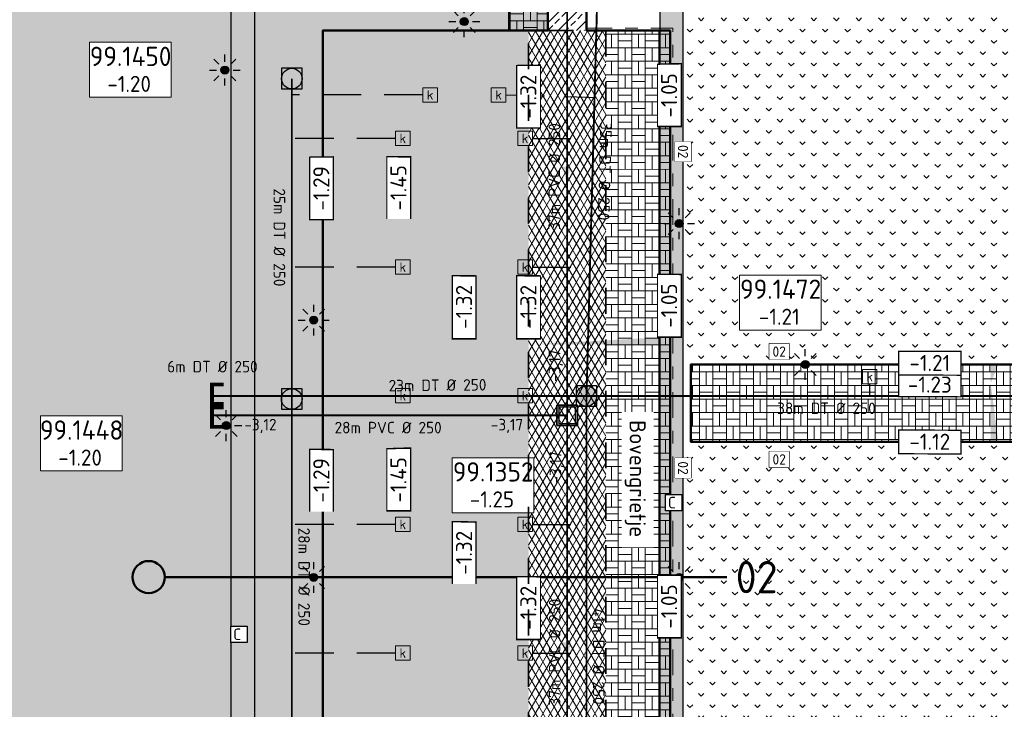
# Model space of a CAD drawing. Header units: metres. Extents: x 240159 to 241664, y 578380 to 583939.
# Tile 8 of 71: x 240204 to 240280, y 583807 to 583861. Entities that reach past the tile are written whole.
import ezdxf
from ezdxf.enums import TextEntityAlignment as Align

# ---------------------------------------------------------------- set-up
doc = ezdxf.new("R2010")
doc.units = ezdxf.units.M
doc.set_wipeout_variables(frame=1)
for name, pattern in [('RI-HWA_HUISAANSLUITING', [4.8, 3, -1.8]), ('VH-OPSLUITBAND_A', [5, 2, -1, 1, -1]), ('XX-HIDDEN', [4, 2, -2])]:
    doc.linetypes.add(name, pattern=pattern)
for name, color, linetype, lineweight in [('N-AL-HOOGTELABEL-S', 7, 'Continuous', 13), ('N-GV-GR-BOLLEN-A', 92, 'Continuous', 9), ('N-WE-IE-MEUBILAIR_WEGMEUBILAIR_LICHTMAST_MET_PASTEGEL-S', 7, 'Continuous', 25), ('N-WE-KL-TRACE_WENSTRACE-A', 7, 'Continuous', 25), ('N-WE-RI-BOB-T', 7, 'Continuous', 13), ('N-WE-RI-MATERIAAL_DIAMETER_LENGTE-T', 7, 'Continuous', 13), ('N-WE-RI-STROOMRICHTING-S', 7, 'Continuous', 13), ('N-WE-VH-KANTOPSLUITING_BANDNUMMER-S', 7, 'Continuous', 13), ('N-WE-VH-KANTOPSLUITING_OPSLUITBAND_100x200-G', 150, 'VH-OPSLUITBAND_A', 18), ('N-WE-VH-KANTVERHARDING-GD', 4, 'Continuous', 50), ('N-WE-VH-MATERIAALGRENS-G', 7, 'XX-HIDDEN', 35), ('N-WE-VH-VERHARDING_ASFALT_DEKLAAG-A', 252, 'Continuous', 18), ('N-WE-VH-VERHARDING_BETONSTRAATSTEEN_KEIFORMAAT_GRIJS-A', 251, 'Continuous', 9), ('N-WE-VH-VERHARDING_HALFVERHARDING-A', 234, 'Continuous', 9), ('N-WE-VH-VERKANTING-S', 7, 'Continuous', 25), ('X-XX-AL-VERWIJZING-T25', 7, 'Continuous', 25), ('X-XX-AL-VERWIJZING_PROFIEL-S', 160, 'Continuous', 13)]:
    doc.layers.add(name, color=color, linetype=linetype, lineweight=lineweight)
for name, color, linetype, lineweight, true_color in [('N-WE-RI-HWA_HUISAANSLUITING_PVC_125-G', 150, 'RI-HWA_HUISAANSLUITING', 25, 0x007fff), ('N-WE-RI-HWA_HULPSTUK_AFSLUITKAP-S', 150, 'Continuous', 13, 0x007fff), ('N-WE-RI-HWA_KOLK-S', 150, 'Continuous', 25, 0x007fff), ('N-WE-RI-HWA_LEIDINGINFO-S', 150, 'Continuous', 13, 0x007fff), ('N-WE-RI-HWA_PUTNUMMER-S', 150, 'Continuous', 13, 0x007fff), ('N-WE-RI-HWA_RIOOLPUT-S', 150, 'Continuous', 13, 0x007fff), ('N-WE-RI-HWA_TRANSPORTLEIDING_BETON_500-G', 150, 'Continuous', 20, 0x007fff), ('N-WE-RI-VWA_LEIDINGINFO-S', 20, 'Continuous', 13, 0xff3f00), ('N-WE-RI-VWA_PUTNUMMER-S', 20, 'Continuous', 13, 0xff3f00), ('N-WE-RI-VWA_RIOOLPUT-S', 20, 'Continuous', 13, 0xff3f00), ('N-WE-RI-VWA_TRANSPORTLEIDING_BETON_500-G', 20, 'Continuous', 20, 0xff3f00), ('N-WE-VH-VERHARDING_ASFALT_WEGCONSTRUCTIE_FIETSPAD-A', 1, 'Continuous', 18, 0xff0000), ('X-XX-AL-VERWIJZING-NUTS_C-T18', 7, 'Continuous', 25, 0x01fe01)]:
    doc.layers.add(name, color=color, linetype=linetype, lineweight=lineweight, true_color=true_color)
doc.styles.add('NLCS-ISO', font='NLCS-ISO.ttf')
doc.styles.add('NLCS-ISO-ANNOTATIEF-T25', font='NLCS-ISO.ttf', dxfattribs={"height": 2.5})
doc.styles.add('NLCS-ISO-M1000-T25', font='NLCS-ISO.ttf', dxfattribs={"height": 2.5})
pattern_1 = [(45, (0, 0), (-0.5303300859, 0.5303300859), [0.5]), (135, (0, 0), (-0.5303300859, -0.5303300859), [0.5])]
pattern_2 = [(0, (0, 0), (0, 1.05), []), (0, (0, 0.525), (1.05, 1.05), [1.05, -1.05]), (90, (0, 0), (-1.05, 6e-17), []), (90, (-0.525, 0), (-1.05, 1.05), [1.05, -1.05])]
pattern_3 = [(45, (0, 0), (-0.8749916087, 0.8749916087), [0.3, -0.937425]), (135, (0, 0), (-0.8749916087, -0.8749916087), [0.3, -0.937425])]

# ---------------------------------------------------------------- blocks, each defined once
blk = doc.blocks.new('*U50')
at = {"lineweight": -3}
h = blk.add_hatch(color=256, dxfattribs=at)
h.dxf.hatch_style = 1
h.paths.add_polyline_path([(-2, 2), (-2, -2), (2, -2), (2, 2)])
h.paths.add_polyline_path([(1.6, 1.6), (1.6, -1.6), (-1.6, -1.6), (-1.6, 1.6)], flags=16)
at = {"lineweight": -3, "flags": 128}
for points in [[(-2, 2), (2, 2), (2, -2), (-2, -2)], [(2, -2), (2, 2), (-2, 2), (-2, -2)], [(1.6, -1.6), (1.6, 1.6), (-1.6, 1.6), (-1.6, -1.6)]]:
    blk.add_lwpolyline(points, close=True, dxfattribs=at)
blk = doc.blocks.new('N-SRI-PUT_HWA-SO')
h = blk.add_hatch(color=256)
h.dxf.hatch_style = 1
h.paths.add_polyline_path([(-2, 0, 1), (2, 0, 1)])
at = {"lineweight": -3, "flags": 128}
blk.add_lwpolyline([(-2, -2), (2, -2), (2, 2), (-2, 2)], close=True, dxfattribs=at)
at = {"lineweight": -3}
blk.add_circle((0, 0), 2, dxfattribs=at)
blk = doc.blocks.new('SRI-PUTNUMMER-SO')
blk.add_wipeout([(-18.26, 4.25), (-5.56, 4.25), (-5.56, -4.29), (-18.26, -4.29)])
blk.add_lwpolyline([(-18.26, 4.25), (-5.56, 4.25), (-5.56, -4.29), (-18.26, -4.29)], close=True)
at = {"ltscale": 0.1, "style": 'NLCS-ISO'}
blk.add_attdef('PUTNR', text='', height=3.5, dxfattribs=at).set_placement((-11.88, 2.06), align=Align.MIDDLE_CENTER)
blk.add_attdef('PUTHGT_001', (-15.76, -3.47), '', height=2.5, dxfattribs=at)
blk = doc.blocks.new('*U69')
at = {"color": 0}
blk.add_line((0, -1.26), (0, 1.26), dxfattribs=at)
at = {"layer": 'N-WE-RI-STROOMRICHTING-S', "color": 0}
blk.add_solid([(0, -1.26), (0.63, 1.26), (-0.63, 1.26)], dxfattribs=at)
at = {"layer": 'N-WE-RI-BOB-T', "color": 0, "style": 'NLCS-ISO'}
for tag, p in [('BOB_RECHTS', (-1.56, 29.27)), ('BOB_LINKS', (-1.7, -29.52))]:
    blk.add_attdef(tag, text='', height=1.8, rotation=89.8664, dxfattribs=at).set_placement(p, align=Align.MIDDLE_CENTER)
at = {"layer": 'N-WE-RI-MATERIAAL_DIAMETER_LENGTE-T', "color": 0, "style": 'NLCS-ISO'}
blk.add_attdef('RIOOLINFO_001', (-1.04, -11.79), '', height=1.8, rotation=89.8664, dxfattribs=at)
blk = doc.blocks.new('*U68')
at = {"color": 0}
blk.add_line((0, -1.26), (0, 1.26), dxfattribs=at)
at = {"layer": 'N-WE-RI-STROOMRICHTING-S', "color": 0}
blk.add_solid([(0, -1.26), (0.63, 1.26), (-0.63, 1.26)], dxfattribs=at)
at = {"layer": 'N-WE-RI-BOB-T', "color": 0, "style": 'NLCS-ISO'}
for tag, p in [('BOB_RECHTS', (-1.6, 28.61)), ('BOB_LINKS', (-1.66, -28.87))]:
    blk.add_attdef(tag, text='', height=1.8, rotation=89.9426, dxfattribs=at).set_placement(p, align=Align.MIDDLE_CENTER)
at = {"layer": 'N-WE-RI-MATERIAAL_DIAMETER_LENGTE-T', "color": 0, "style": 'NLCS-ISO'}
blk.add_attdef('RIOOLINFO_001', (-1.02, -11.79), '', height=1.8, rotation=89.9426, dxfattribs=at)
blk = doc.blocks.new('N-SIE-WEG_LICHTMAST_SPOT-SO')
h = blk.add_hatch(color=256)
edge = h.paths.add_edge_path()
edge.add_arc((0, 0), 0.77, 0, 360)
for p, q in [((-2.12, 2.12), (-1.15, 1.15)), ((0, 1.62), (0, 3)), ((1.15, 1.15), (2.12, 2.12)), ((-3, 0), (-1.62, 0)), ((-2.12, -2.12), (-1.15, -1.15)), ((0, -3), (0, -1.62)), ((1.15, -1.15), (2.12, -2.12)), ((1.62, 0), (3, 0))]:
    blk.add_line(p, q)
blk.add_circle((0, 0), 0.77)
at = {"style": 'NLCS-ISO'}
blk.add_attdef('TYPE', text='', height=1.8, dxfattribs=at).set_placement((0, 3), align=Align.BOTTOM_CENTER)
blk = doc.blocks.new('N_lichtmast')
blk.add_blockref('N-SIE-WEG_LICHTMAST_SPOT-SO', (0, 0))
blk = doc.blocks.new('SRI-KOLK-SO')
at = {"color": 0, "linetype": 'ByBlock', "lineweight": 18}
blk.add_lwpolyline([(-1.125, -1.125), (1.125, -1.125), (1.125, 1.125), (-1.125, 1.125)], close=True, dxfattribs=at)
at = {"color": 0, "linetype": 'ByBlock', "lineweight": 18, "style": 'NLCS-ISO'}
blk.add_text('k', height=1.5, dxfattribs=at).set_placement((0, 0), align=Align.MIDDLE_CENTER)
blk = doc.blocks.new('*U154')
at = {"layer": 'N-WE-RI-BOB-T', "color": 0, "style": 'NLCS-ISO'}
for tag, p in [('BOB_LINKS', (-35.01, -1.63)), ('BOB_RECHTS', (74.19, -1.63))]:
    blk.add_attdef(tag, text='', height=1.8, dxfattribs=at).set_placement(p, align=Align.MIDDLE_CENTER)
at = {"layer": 'N-WE-RI-MATERIAAL_DIAMETER_LENGTE-T', "color": 0, "style": 'NLCS-ISO'}
blk.add_attdef('RIOOLINFO_001', (-11.79, -2.81), '', height=1.8, dxfattribs=at)
blk = doc.blocks.new('*U158')
at = {"layer": 'N-WE-RI-BOB-T', "color": 0, "style": 'NLCS-ISO'}
for tag, p in [('BOB_LINKS', (-20.27, -1.83)), ('BOB_RECHTS', (59.49, -1.03))]:
    blk.add_attdef(tag, text='', height=1.8, rotation=0.5739, dxfattribs=at).set_placement(p, align=Align.MIDDLE_CENTER)
at = {"layer": 'N-WE-RI-MATERIAAL_DIAMETER_LENGTE-T', "color": 0, "style": 'NLCS-ISO'}
blk.add_attdef('RIOOLINFO_001', (-11.8, 0.89), '', height=1.8, rotation=0.5739, dxfattribs=at)
blk = doc.blocks.new('*U181')
at = {"layer": 'N-WE-RI-BOB-T', "color": 0, "style": 'NLCS-ISO'}
for tag, p in [('BOB_LINKS', (-1.63, 22.28)), ('BOB_RECHTS', (-1.63, -61.47))]:
    blk.add_attdef(tag, text='', height=1.8, rotation=270, dxfattribs=at).set_placement(p, align=Align.MIDDLE_CENTER)
at = {"layer": 'N-WE-RI-MATERIAAL_DIAMETER_LENGTE-T', "color": 0, "style": 'NLCS-ISO'}
blk.add_attdef('RIOOLINFO_001', (-2.81, 11.79), '', height=1.8, rotation=270, dxfattribs=at)
blk = doc.blocks.new('*U180')
at = {"layer": 'N-WE-RI-BOB-T', "color": 0, "style": 'NLCS-ISO'}
for tag, p in [('BOB_LINKS', (-1.63, 25.21)), ('BOB_RECHTS', (-1.61, -64.4))]:
    blk.add_attdef(tag, text='', height=1.8, rotation=270.0131, dxfattribs=at).set_placement(p, align=Align.MIDDLE_CENTER)
at = {"layer": 'N-WE-RI-MATERIAAL_DIAMETER_LENGTE-T', "color": 0, "style": 'NLCS-ISO'}
blk.add_attdef('RIOOLINFO_001', (1.01, 11.79), '', height=1.8, rotation=270.0131, dxfattribs=at)
blk = doc.blocks.new('*U183')
at = {"layer": 'N-WE-RI-BOB-T', "color": 0, "style": 'NLCS-ISO'}
for tag, p in [('BOB_LINKS', (-0.77, 32.22)), ('BOB_RECHTS', (-3.54, -71.31))]:
    blk.add_attdef(tag, text='', height=1.8, rotation=268.4661, dxfattribs=at).set_placement(p, align=Align.MIDDLE_CENTER)
at = {"layer": 'N-WE-RI-MATERIAAL_DIAMETER_LENGTE-T', "color": 0, "style": 'NLCS-ISO'}
blk.add_attdef('RIOOLINFO_001', (1.33, 11.76), '', height=1.8, rotation=268.4661, dxfattribs=at)
blk = doc.blocks.new('*U182')
at = {"layer": 'N-WE-RI-BOB-T', "color": 0, "style": 'NLCS-ISO'}
for tag, p in [('BOB_LINKS', (-1.63, 38.13)), ('BOB_RECHTS', (-1.63, -77.31))]:
    blk.add_attdef(tag, text='', height=1.8, rotation=270, dxfattribs=at).set_placement(p, align=Align.MIDDLE_CENTER)
at = {"layer": 'N-WE-RI-MATERIAAL_DIAMETER_LENGTE-T', "color": 0, "style": 'NLCS-ISO'}
blk.add_attdef('RIOOLINFO_001', (1.01, 11.79), '', height=1.8, rotation=270, dxfattribs=at)
blk = doc.blocks.new('*U191')
for points in [[(0, 0.6), (0, 0), (-5, 0)], [(0, 0.6), (0, 0), (5, 0)]]:
    blk.add_solid(points)
blk = doc.blocks.new('*U192')
blk.add_solid([(-2.73, 0.6), (-2.73, 0), (3.27, 0)])
blk = doc.blocks.new('*U193')
blk.add_solid([(-7.73, 0.6), (-7.73, 0), (3.27, 0)])
blk = doc.blocks.new('*U194')
for points in [[(-1.444, 0.6), (-1.444, 0), (0, 0)], [(4.556, 0.6), (4.556, 0), (0, 0)]]:
    blk.add_solid(points)
blk = doc.blocks.new('SAL-HOOGTELABEL_AANLEG-SO')
blk.add_wipeout([(-4.84, 1.8), (4.85, 1.8), (4.85, -1.89), (-4.84, -1.89)])
at = {"const_width": 0.2}
blk.add_lwpolyline([(-4.84, 1.8), (4.85, 1.8), (4.85, -1.89), (-4.84, -1.89)], close=True, dxfattribs=at)
at = {"style": 'NLCS-ISO'}
blk.add_attdef('HOOGTE', text='', height=2, dxfattribs=at).set_placement((0, 0), align=Align.MIDDLE_CENTER)
blk = doc.blocks.new('*U254')
at = {"color": 0, "linetype": 'ByBlock', "lineweight": 50}
blk.add_lwpolyline([(87.35, 0), (0, 0)], dxfattribs=at)
blk.add_circle((-2.5, 0), 2.5, dxfattribs=at)
at = {"color": 0, "linetype": 'ByBlock', "style": 'NLCS-ISO'}
blk.add_attdef('NPROFNR_001', (88.72, -2.5), '', height=5, rotation=360, dxfattribs=at)
blk = doc.blocks.new('*U246')
blk.add_lwpolyline([(-1.54, 0.76), (-1.54, 3.24), (1.54, 3.24), (1.54, 0.76)], close=True)
blk.add_wipeout([(-1.54, 0.76), (-1.54, 3.24), (1.54, 3.24), (1.54, 0.76)])
at = {"ltscale": 0.1, "style": 'NLCS-ISO'}
blk.add_attdef('NR', text='', height=1.6, dxfattribs=at).set_placement((0, 2), align=Align.MIDDLE_CENTER)
blk = doc.blocks.new('*U267')
at = {"layer": 'N-WE-RI-BOB-T', "color": 0, "style": 'NLCS-ISO'}
for tag, p in [('BOB_LINKS', (-3.59, -1.63)), ('BOB_RECHTS', (42.77, -1.63))]:
    blk.add_attdef(tag, text='', height=1.8, rotation=0, dxfattribs=at).set_placement(p, align=Align.MIDDLE_CENTER)
at = {"layer": 'N-WE-RI-MATERIAAL_DIAMETER_LENGTE-T', "color": 0, "style": 'NLCS-ISO'}
blk.add_attdef('RIOOLINFO_001', (-17.76, 3.67), '', height=1.8, rotation=0, dxfattribs=at)
blk = doc.blocks.new('*U266')
at = {"ltscale": 0.25, "const_width": 0.576, "flags": 128}
blk.add_lwpolyline([(1.8, 1.8), (0, 1.8), (0, -1.8), (1.8, -1.8)], dxfattribs=at)
blk = doc.blocks.new('*U268')
at = {"color": 0}
blk.add_line((-1.26, 0), (1.26, 0), dxfattribs=at)
at = {"layer": 'N-WE-RI-STROOMRICHTING-S', "color": 0}
blk.add_solid([(1.26, 0), (-1.26, -0.63), (-1.26, 0.63)], dxfattribs=at)
at = {"layer": 'N-WE-RI-BOB-T', "color": 0, "style": 'NLCS-ISO'}
for tag, p in [('BOB_LINKS', (-19.91, -1.63)), ('BOB_RECHTS', (18.39, -1.63))]:
    blk.add_attdef(tag, text='', height=1.8, rotation=360, dxfattribs=at).set_placement(p, align=Align.MIDDLE_CENTER)
at = {"layer": 'N-WE-RI-MATERIAAL_DIAMETER_LENGTE-T', "color": 0, "style": 'NLCS-ISO'}
blk.add_attdef('RIOOLINFO_001', (-11.79, -2.81), '', height=1.8, rotation=360, dxfattribs=at)

msp = doc.modelspace()

# ---------------------------------------------------------------- hatches: boundary and pattern name
at = {"layer": 'N-GV-GR-BOLLEN-A'}
h = msp.add_hatch(dxfattribs=at)
h.set_pattern_fill('AGR-BOLLEN', color=256, scale=0.5, pattern_type=2)
h.set_pattern_definition(pattern_3)
h.paths.add_polyline_path([(240227.534, 583860.132), (240245.034, 583860.132), (240245.034, 583861.332), (240245.034, 583869.229), (240189.643, 583869.229), (240189.643, 583772.969), (240163.425, 583757.511), (240165.965, 583753.204), (240216.213, 583782.83, -0.066869), (240241.376, 583793.445, 0.335925), (240243.534, 583796.294), (240243.534, 583797.132, 0.414214), (240240.534, 583800.132), (240227.534, 583800.132)])
h = msp.add_hatch(dxfattribs=at)
h.set_pattern_fill('AGR-BOLLEN', color=256, scale=0.5, pattern_type=2)
h.set_pattern_definition(pattern_3)
h.paths.add_polyline_path([(240255.534, 583863.731), (240324.134, 583863.731), (240324.134, 583834.182), (240255.534, 583834.182)])
h = msp.add_hatch(dxfattribs=at)
h.set_pattern_fill('AGR-BOLLEN', color=256, scale=0.5, pattern_type=2)
h.set_pattern_definition(pattern_3)
edge = h.paths.add_edge_path()
edge.add_line((240324.134, 583828.182), (240256.134, 583828.182))
edge.add_line((240256.134, 583828.182), (240255.534, 583828.182))
edge.add_line((240255.534, 583828.182), (240255.534, 583802.632))
edge.add_line((240255.534, 583802.632), (240255.534, 583797.796))
edge.add_arc((240268.302, 583694.482), 104.1, 90, 97.04506, ccw=False)
edge.add_line((240268.302, 583798.582), (240329.242, 583798.582))
edge.add_arc((240326.634, 583799.982), 2.96, 331.77255, 360)
edge.add_line((240329.594, 583799.982), (240329.594, 583805.016))
edge.add_line((240329.594, 583805.016), (240324.134, 583805.016))
edge.add_line((240324.134, 583805.016), (240324.134, 583828.182))
at = {"layer": 'N-WE-KL-TRACE_WENSTRACE-A', "transparency": 33554559}
h = msp.add_hatch(dxfattribs=at)
h.set_pattern_fill('AKL-TRACE', color=256, scale=0.5, pattern_type=2)
h.set_pattern_definition(pattern_1)
h.paths.add_polyline_path([(240220.434, 583787.374), (240220.434, 583863.731), (240222.234, 583863.731), (240222.234, 583788.28)])
h = msp.add_hatch(dxfattribs=at)
h.set_pattern_fill('AKL-TRACE', color=256, scale=0.5, pattern_type=2)
h.set_pattern_definition(pattern_1)
edge = h.paths.add_edge_path()
edge.add_line((240255.534, 583863.731), (240253.734, 583863.731))
edge.add_line((240253.734, 583863.731), (240253.734, 583797.558))
edge.add_arc((240268.302, 583694.482), 104.1, 97.04506, 98.04443, ccw=False)
edge.add_line((240255.534, 583797.796), (240255.534, 583863.731))
at = {"layer": 'N-WE-VH-VERHARDING_ASFALT_DEKLAAG-A'}
h = msp.add_hatch(dxfattribs=at)
h.set_pattern_fill('AVH-ASFALT', color=256, scale=0.5, pattern_type=2)
h.set_pattern_definition([(60, (0, 0), (-0.4330127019, 0.25), []), (120, (0, 0), (-0.4330127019, -0.25), [])])
edge = h.paths.add_edge_path()
edge.add_line((240486.352, 583892.772), (240405.709, 583892.772))
edge.add_arc((240405.709, 583895.812), 3.04, 190.75921, 270, ccw=False)
edge.add_line((240402.722, 583895.245), (240402.117, 583898.427))
edge.add_line((240402.117, 583898.427), (240398.561, 583897.751))
edge.add_line((240398.561, 583897.751), (240398.835, 583896.307))
edge.add_arc((240395.922, 583895.74), 2.968, -89.42628, 11.01135, ccw=False)
edge.add_line((240395.952, 583892.772), (240244.994, 583892.772))
edge.add_line((240244.994, 583892.772), (240244.994, 583887.692))
edge.add_line((240244.994, 583887.692), (240317.554, 583887.692))
edge.add_arc((240317.554, 583875.652), 12.04, 0, 90, ccw=False)
edge.add_line((240329.594, 583875.652), (240329.594, 583865.482))
edge.add_line((240329.594, 583865.482), (240329.594, 583799.982))
edge.add_arc((240326.634, 583799.982), 2.96, -83.33574, 0, ccw=False)
edge.add_line((240326.977, 583797.042), (240325.975, 583797.042))
edge.add_line((240325.975, 583797.042), (240325.975, 583794.422))
edge.add_arc((240325.977, 583791.435), 2.987, -13.42161, 90.04124, ccw=False)
edge.add_line((240328.882, 583790.742), (240329.134, 583792.732))
edge.add_line((240329.134, 583792.732), (240335.134, 583792.732))
edge.add_arc((240343.134, 583792.732), 8, 180, 201.17207)
edge.add_line((240335.674, 583789.843), (240335.674, 583792.862))
edge.add_arc((240338.245, 583791.525), 2.898, 89.05152, 152.52183, ccw=False)
edge.add_line((240338.293, 583794.422), (240338.293, 583797.042))
edge.add_line((240338.293, 583797.042), (240337.29, 583797.042))
edge.add_arc((240337.634, 583799.982), 2.96, 228.53502, 263.33574, ccw=False)
edge.add_line((240335.674, 583797.764), (240335.674, 583878.652))
edge.add_arc((240343.714, 583878.652), 8.04, 90, 180, ccw=False)
edge.add_line((240343.714, 583886.692), (240400.234, 583886.692))
edge.add_arc((240398.042, 583884.732), 2.94, 10.75921, 41.81031, ccw=False)
edge.add_line((240400.931, 583885.281), (240401.157, 583884.089))
edge.add_line((240401.157, 583884.089), (240404.712, 583884.765))
edge.add_arc((240407.712, 583884.732), 3, 139.20661, 179.37056, ccw=False)
edge.add_line((240405.441, 583886.692), (240455.935, 583886.692))
edge.add_arc((240455.935, 583874.652), 12.04, 14.71687, 90, ccw=False)
edge.add_line((240467.58, 583877.711), (240471.853, 583861.44))
edge.add_line((240471.853, 583861.44), (240477.734, 583862.984))
edge.add_line((240477.734, 583862.984), (240472.904, 583881.372))
edge.add_arc((240477.779, 583882.652), 5.04, 90, 194.71687, ccw=False)
edge.add_line((240477.779, 583887.692), (240486.352, 583887.692))
edge.add_line((240486.352, 583887.692), (240486.352, 583892.772))
h = msp.add_hatch(dxfattribs=at)
h.set_pattern_fill('AVH-ASFALT', color=256, scale=0.5, pattern_type=2)
h.set_pattern_definition([(60, (240823.1565, 583546.07824), (-0.4330127, 0.25), []), (120, (240823.1565, 583546.07824), (-0.4330127, -0.25), [])])
h.paths.add_polyline_path([(240249.534, 583860.132), (240248.034, 583860.132), (240245.034, 583860.132), (240243.534, 583860.132), (240243.534, 583797.132), (240243.534, 583796.294, -0.340703), (240241.327, 583793.431, 0.001738), (240240.64, 583793.241), (240241.347, 583790.718, -0.000706), (240241.618, 583790.794, -0.465454), (240243.828, 583788.766, -0.320512), (240238.168, 583781.444, -0.063932), (240257.865, 583784.683), (240257.865, 583784.723, -0.34726), (240249.911, 583790.562, -0.40126), (240251.195, 583792.947, -0.000706), (240251.473, 583792.995, -0.004793), (240253.365, 583793.3), (240252.973, 583795.89, 0.000166), (240252.906, 583795.88, -0.455743), (240249.534, 583798.811), (240249.534, 583802.132)])
at = {"layer": 'N-WE-VH-VERHARDING_ASFALT_WEGCONSTRUCTIE_FIETSPAD-A'}
h = msp.add_hatch(dxfattribs=at)
h.set_pattern_fill('AVH-ASFALT_LAAG2-D', color=256, scale=10, pattern_type=2)
h.set_pattern_definition([(45, (239382.4913, 582842.6403), (-0.7071068, 0.7071068), []), (45, (239383.0913, 582842.6403), (-0.7071068, 0.7071068), [0.5, -0.25])])
h.paths.add_polyline_path([(240245.034, 583861.332), (240245.034, 583860.132), (240248.034, 583860.132), (240248.034, 583861.332), (240248.034, 583884.732, -0.367102), (240250.546, 583887.692), (240245.034, 583887.692)])
at = {"layer": 'N-WE-VH-VERHARDING_BETONSTRAATSTEEN_KEIFORMAAT_GRIJS-A'}
h = msp.add_hatch(dxfattribs=at)
h.set_pattern_fill('AVH-BSS_KEIFORMAAT_BLOK', color=256, scale=5, pattern_type=2)
h.set_pattern_definition(pattern_2)
h.paths.add_polyline_path([(240245.034, 583887.692), (240244.994, 583887.692), (240244.994, 583892.772), (240242.034, 583892.752), (240242.034, 583860.132), (240245.034, 583860.132), (240245.034, 583861.332)])
h = msp.add_hatch(dxfattribs=at)
h.set_pattern_fill('AVH-BSS_KEIFORMAAT_BLOK', color=256, scale=5, pattern_type=2)
h.set_pattern_definition(pattern_2)
h.paths.add_polyline_path([(240254.534, 583860.132), (240249.534, 583860.132), (240249.534, 583802.132, -0.414214), (240250.034, 583802.632), (240254.534, 583802.632)])
h = msp.add_hatch(dxfattribs=at)
h.set_pattern_fill('AVH-BSS_KEIFORMAAT_BLOK', color=256, scale=5, pattern_type=2)
h.set_pattern_definition(pattern_2)
h.paths.add_polyline_path([(240329.594, 583825.897), (240324.634, 583828.182), (240256.134, 583828.182), (240256.134, 583834.182), (240324.634, 583834.182), (240329.594, 583836.467)])
at = {"layer": 'N-WE-VH-VERHARDING_HALFVERHARDING-A'}
h = msp.add_hatch(dxfattribs=at)
h.set_pattern_fill('AVH-HALFVERHARDING', color=256, scale=0.25, pattern_type=2)
h.set_pattern_definition([(50, (0, 0), (1.7931504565, -0.1568803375), [0.1875, -2.0625]), (355, (0, 0), (-0.346878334, 1.880480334), [0.15, -1.65]), (100.4514, (0.1494, -0.013), (1.4462734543, 1.723598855), [0.159350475, -1.75285528]), (46.1842, (0, 0.5), (2.6681026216, -0.413797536), [0.28125, -3.09375]), (96.6356, (0.2223, 0.4655), (2.336656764, 2.435294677), [0.23902572, -2.6292825]), (351.1842, (0, 0.5), (2.336654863, 2.435296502), [0.225, -2.475]), (21, (0.25, 0.375), (1.4922676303, -1.0065472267), [0.1875, -2.0625]), (326, (0.25, 0.375), (0.60828833, 1.8128751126), [0.15, -1.65]), (71.4514, (0.3744, 0.2911), (2.1005565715, 0.806326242), [0.159350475, -1.75285528]), (37.5, (0, 0), (0.0303996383, 0.8322346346), [0, -1.63, 0, -1.675, 0, -1.65625]), (7.5, (0, 0), (0.6576738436, 0.9860292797), [0, -0.955, 0, -1.5925, 0, -0.63125]), (327.5, (-0.5575, 0), (1.3345560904, -0.05638717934), [0, -0.625, 0, -1.95, 0, -2.5875]), (317.5, (-0.8075, 0), (1.4579654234, 0.2502624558), [0, -0.8125, 0, -1.295, 0, -1.8375])])
h.paths.add_polyline_path([(240243.534, 583860.132), (240227.534, 583860.132), (240227.534, 583800.132), (240240.534, 583800.132, -0.414214), (240243.534, 583797.132)])

# ---------------------------------------------------------------- linework, layer by layer
at = {"layer": 'N-WE-KL-TRACE_WENSTRACE-A', "transparency": 33554559}
msp.add_lwpolyline([(240220.434, 583787.374), (240220.434, 583863.731), (240222.234, 583863.731), (240222.234, 583788.28)], close=True, dxfattribs=at)
at = {"layer": 'N-WE-KL-TRACE_WENSTRACE-A', "transparency": 33554559, "flags": 128}
msp.add_lwpolyline([(240255.534, 583863.731), (240253.734, 583863.731), (240253.734, 583797.558, -0.004361), (240255.534, 583797.796)], format="xyb", close=True, dxfattribs=at)
at = {"layer": 'N-WE-RI-HWA_HUISAANSLUITING_PVC_125-G', "flags": 128}
for points in [[(240235.321, 583855.132), (240225.137, 583855.132)], [(240241.762, 583855.132), (240248.66, 583854.946)], [(240233.199, 583851.754), (240225.137, 583851.754)], [(240243.824, 583851.754), (240248.574, 583851.754)], [(240233.199, 583841.754), (240225.137, 583841.754)], [(240243.824, 583841.754), (240248.304, 583841.754)], [(240233.199, 583821.754), (240225.137, 583821.754)], [(240243.824, 583821.754), (240248.034, 583821.754)], [(240233.199, 583811.754), (240225.137, 583811.754)], [(240243.824, 583811.754), (240248.034, 583811.754)]]:
    msp.add_lwpolyline(points, dxfattribs=at)
at = {"layer": 'N-WE-RI-HWA_KOLK-S'}
msp.add_line((240270.038, 583831.732), (240270.038, 583832.676), dxfattribs=at)
at = {"layer": 'N-WE-RI-HWA_TRANSPORTLEIDING_BETON_500-G', "const_width": 0.15, "flags": 128}
for points in [[(240248.972, 583866.528), (240248.034, 583831.732), (240248.034, 583790.989)], [(240225.137, 583803.672), (240225.137, 583856.401)], [(240248.034, 583831.732), (240218.934, 583831.732)], [(240248.034, 583831.732), (240409.788, 583831.732)]]:
    msp.add_lwpolyline(points, dxfattribs=at)
at = {"layer": 'N-WE-RI-VWA_TRANSPORTLEIDING_BETON_500-G', "const_width": 0.15, "flags": 128}
for points in [[(240246.53, 583867.528), (240246.534, 583793.582)], [(240246.534, 583830.232), (240218.934, 583830.232)]]:
    msp.add_lwpolyline(points, dxfattribs=at)
at = {"layer": 'N-WE-VH-KANTOPSLUITING_OPSLUITBAND_100x200-G', "flags": 128}
msp.add_lwpolyline([(240248.034, 583860.332), (240254.734, 583860.332), (240254.734, 583802.432), (240250.034, 583802.432, 0.414214), (240249.734, 583802.132), (240249.734, 583800.472)], format="xyb", dxfattribs=at)
at = {"layer": 'N-WE-VH-KANTVERHARDING-GD', "flags": 128}
msp.add_lwpolyline([(240242.034, 583860.132), (240242.034, 583892.752), (240244.994, 583892.772)], dxfattribs=at)
for points in [[(240245.034, 583887.732), (240245.034, 583861.332), (240245.034, 583860.132), (240227.534, 583860.132), (240227.534, 583800.132), (240240.534, 583800.132, -0.414214), (240243.534, 583797.132), (240243.534, 583796.294, -0.338988), (240241.345, 583793.436)], [(240250.546, 583887.692, 0.367102), (240248.034, 583884.732), (240248.034, 583861.332), (240248.034, 583860.132), (240254.534, 583860.132), (240254.534, 583802.632), (240250.034, 583802.632, 0.414214), (240249.534, 583802.132), (240249.534, 583798.811, 0.459691), (240252.944, 583795.886)]]:
    msp.add_lwpolyline(points, format="xyb", dxfattribs=at)
msp.add_lwpolyline([(240329.594, 583825.897), (240324.634, 583828.182), (240256.134, 583828.182), (240256.134, 583834.182), (240324.634, 583834.182), (240329.594, 583836.467)], close=True, dxfattribs=at)
at = {"layer": 'N-WE-VH-MATERIAALGRENS-G'}
for p, q in [((240245.034, 583860.132), (240248.034, 583860.132)), ((240249.534, 583802.132), (240249.534, 583860.132))]:
    msp.add_line(p, q, dxfattribs=at)

# ---------------------------------------------------------------- block references
at = {"layer": 'N-WE-IE-MEUBILAIR_WEGMEUBILAIR_LICHTMAST_MET_PASTEGEL-S', "xscale": 0.4, "yscale": 0.4, "zscale": 0.4}
for p in [(240238.534, 583860.832), (240219.934, 583857.066), (240255.234, 583845.132), (240226.834, 583837.632), (240265.034, 583834.183), (240220.043, 583829.434), (240226.834, 583817.632), (240255.234, 583817.632)]:
    msp.add_blockref('N_lichtmast', p, dxfattribs=at)
at = {"layer": 'N-WE-RI-HWA_HULPSTUK_AFSLUITKAP-S', "xscale": 0.5, "yscale": 0.5, "zscale": 0.5}
msp.add_blockref('*U266', (240218.934, 583831.732), dxfattribs=at)
at = {"layer": 'N-WE-RI-HWA_KOLK-S', "xscale": 0.5, "yscale": 0.5, "zscale": 0.5}
for p in [(240235.884, 583855.132), (240241.2, 583855.132), (240233.762, 583851.754), (240243.262, 583851.754), (240233.762, 583841.754), (240243.262, 583841.754), (240270.038, 583833.239), (240233.762, 583831.754), (240243.262, 583831.754), (240233.762, 583821.754), (240243.262, 583821.754), (240233.762, 583811.754), (240243.262, 583811.754)]:
    msp.add_blockref('SRI-KOLK-SO', p, dxfattribs=at)
at = {"layer": 'N-WE-RI-HWA_LEIDINGINFO-S'}
ref = msp.add_blockref('*U183', (240248.5, 583849.13), dxfattribs=dict(at, xscale=0.5, yscale=0.5, zscale=0.5))
ref.add_attrib('RIOOLINFO_001', '35m DT %%C 250', (240249.111, 583853.03), dxfattribs={"layer": 'N-WE-RI-MATERIAAL_DIAMETER_LENGTE-T', "color": 0, "height": 0.9, "rotation": 268.46606, "style": 'NLCS-ISO'})
ref = msp.add_blockref('*U181', (240225.13, 583843.952), dxfattribs=dict(at, xscale=0.5, yscale=0.5, zscale=0.5))
ref.add_attrib('RIOOLINFO_001', '25m DT %%C 250', (240223.725, 583847.867), dxfattribs={"layer": 'N-WE-RI-MATERIAAL_DIAMETER_LENGTE-T', "color": 0, "height": 0.9, "rotation": 270, "style": 'NLCS-ISO'})
ref = msp.add_blockref('*U267', (240222.035, 583831.732), dxfattribs=dict(at, xscale=0.5, yscale=0.5, zscale=0.5))
ref.add_attrib('RIOOLINFO_001', '6m DT %%C 250', (240215.452, 583833.565), dxfattribs={"layer": 'N-WE-RI-MATERIAAL_DIAMETER_LENGTE-T', "color": 0, "height": 0.9, "rotation": 0, "style": 'NLCS-ISO'})
ref = msp.add_blockref('*U158', (240236.582, 583831.617), dxfattribs=dict(at, xscale=0.5, yscale=0.5, zscale=0.5))
ref.add_attrib('RIOOLINFO_001', '23m DT %%C 250', (240232.662, 583832.084), dxfattribs={"layer": 'N-WE-RI-MATERIAAL_DIAMETER_LENGTE-T', "color": 0, "height": 0.9, "rotation": 0.57392, "style": 'NLCS-ISO'})
ref = msp.add_blockref('*U154', (240266.765, 583831.732), dxfattribs=dict(at, xscale=0.5, yscale=0.5, zscale=0.5))
ref.add_attrib('RIOOLINFO_001', '38m DT %%C 250', (240262.85, 583830.327), dxfattribs={"layer": 'N-WE-RI-MATERIAAL_DIAMETER_LENGTE-T', "color": 0, "height": 0.9, "style": 'NLCS-ISO'})
ref = msp.add_blockref('*U180', (240225.134, 583817.587), dxfattribs=dict(at, xscale=0.5, yscale=0.5, zscale=0.5))
ref.add_attrib('RIOOLINFO_001', '28m DT %%C 250', (240225.639, 583821.502), dxfattribs={"layer": 'N-WE-RI-MATERIAAL_DIAMETER_LENGTE-T', "color": 0, "height": 0.9, "rotation": 270.01306, "style": 'NLCS-ISO'})
ref = msp.add_blockref('*U182', (240248.028, 583811.36), dxfattribs=dict(at, xscale=0.5, yscale=0.5, zscale=0.5))
ref.add_attrib('RIOOLINFO_001', '41m DT %%C 250', (240248.534, 583815.23), dxfattribs={"layer": 'N-WE-RI-MATERIAAL_DIAMETER_LENGTE-T', "color": 0, "height": 0.9, "rotation": 270, "style": 'NLCS-ISO'})
at = {"layer": 'N-WE-RI-HWA_RIOOLPUT-S', "xscale": 0.4, "yscale": 0.4, "zscale": 0.4}
for p in [(240225.137, 583856.401), (240225.13, 583831.503), (240248.034, 583831.732)]:
    msp.add_blockref('N-SRI-PUT_HWA-SO', p, dxfattribs=at)
at = {"layer": 'N-WE-RI-VWA_LEIDINGINFO-S'}
ref = msp.add_blockref('*U69', (240246.487, 583848.923), dxfattribs=dict(at, xscale=0.5, yscale=0.5, zscale=0.5))
ref.add_attrib('RIOOLINFO_001', '37m PVC %%C 250', (240245.971, 583844.649), dxfattribs={"layer": 'N-WE-RI-MATERIAAL_DIAMETER_LENGTE-T', "color": 0, "height": 0.9, "rotation": 89.86644, "style": 'NLCS-ISO'})
ref.add_attrib('BOB_LINKS_001', '-3,17', (240245.995, 583832.835), dxfattribs={"layer": 'N-WE-RI-BOB-T', "color": 0, "height": 0.9, "rotation": 89.86644, "style": 'NLCS-ISO'})
ref.add_attrib('BOB_RECHTS_001', '-3,11', (240246.064, 583862.317), dxfattribs={"layer": 'N-WE-RI-BOB-T', "color": 0, "height": 0.9, "rotation": 89.86644, "style": 'NLCS-ISO'})
ref = msp.add_blockref('*U268', (240232.734, 583830.232), dxfattribs=dict(at, xscale=0.5, yscale=0.5, zscale=0.5))
ref.add_attrib('RIOOLINFO_001', '28m PVC %%C 250', (240228.459, 583828.827), dxfattribs={"layer": 'N-WE-RI-MATERIAAL_DIAMETER_LENGTE-T', "color": 0, "height": 0.9, "rotation": 360, "style": 'NLCS-ISO'})
ref.add_attrib('BOB_LINKS_001', '-3,12', (240221.45, 583829.058), dxfattribs={"layer": 'N-WE-RI-BOB-T', "color": 0, "height": 0.9, "rotation": 360, "style": 'NLCS-ISO'})
ref.add_attrib('BOB_RECHTS_001', '-3,17', (240240.6, 583829.058), dxfattribs={"layer": 'N-WE-RI-BOB-T', "color": 0, "height": 0.9, "style": 'NLCS-ISO'})
ref = msp.add_blockref('*U68', (240246.516, 583811.952), dxfattribs=dict(at, xscale=0.5, yscale=0.5, zscale=0.5))
ref.add_attrib('RIOOLINFO_001', '37m PVC %%C 250', (240246.005, 583807.677), dxfattribs={"layer": 'N-WE-RI-MATERIAAL_DIAMETER_LENGTE-T', "color": 0, "height": 0.9, "rotation": 89.94261, "style": 'NLCS-ISO'})
ref.add_attrib('BOB_LINKS_001', '-3,24', (240246.046, 583796.053), dxfattribs={"layer": 'N-WE-RI-BOB-T', "color": 0, "height": 0.9, "rotation": 89.94261, "style": 'NLCS-ISO'})
ref.add_attrib('BOB_RECHTS_001', '-3,17', (240246.075, 583824.931), dxfattribs={"layer": 'N-WE-RI-BOB-T', "color": 0, "height": 0.9, "rotation": 89.94261, "style": 'NLCS-ISO'})
at = {"layer": 'N-WE-RI-VWA_RIOOLPUT-S', "xscale": 0.4, "yscale": 0.4, "zscale": 0.4}
msp.add_blockref('*U50', (240246.534, 583830.232), dxfattribs=at)
at = {"layer": 'N-WE-RI-VWA_TRANSPORTLEIDING_BETON_500-G', "xscale": 0.5, "yscale": 0.5, "zscale": 0.5}
msp.add_blockref('*U266', (240218.934, 583830.232), dxfattribs=at)
at = {"layer": 'N-WE-VH-VERKANTING-S'}
for name, p in [('*U192', (240230.369, 583835.738)), ('*U191', (240238.639, 583835.738))]:
    msp.add_blockref(name, p, dxfattribs=at)
at = {"layer": 'N-WE-VH-VERKANTING-S', "xscale": -1}
msp.add_blockref('*U193', (240246.909, 583835.738), dxfattribs=at)
at = {"layer": 'N-WE-VH-VERKANTING-S', "rotation": 270.0000000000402}
msp.add_blockref('*U194', (240279.437, 583832.738), dxfattribs=at)
at = {"layer": 'X-XX-AL-VERWIJZING_PROFIEL-S', "xscale": 0.5, "yscale": 0.5, "zscale": 0.5}
msp.add_blockref('*U254', (240215.263, 583817.66), dxfattribs=at).add_auto_attribs({'NPROFNR_001': '02'})

# ---------------------------------------------------------------- next in the draw order: block references
at = {"layer": 'N-AL-HOOGTELABEL-S'}
ref = msp.add_blockref('SAL-HOOGTELABEL_AANLEG-SO', (240254.45, 583855.1), dxfattribs=dict(at, xscale=-0.5, yscale=0.5, zscale=0.5, rotation=90.00000001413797))
ref.add_attrib('HOOGTE', '-1.05', dxfattribs={"layer": '0', "height": 1.25, "rotation": 90, "style": 'NLCS-ISO-M1000-T25'}).set_placement((240254.45, 583855.1), align=Align.MIDDLE_CENTER)
ref = msp.add_blockref('SAL-HOOGTELABEL_AANLEG-SO', (240243.513, 583855.001), dxfattribs=dict(at, xscale=-0.5, yscale=0.5, zscale=0.5, rotation=90.00000001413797))
ref.add_attrib('HOOGTE', '-1.32', dxfattribs={"layer": '0', "height": 1.25, "rotation": 90, "style": 'NLCS-ISO-M1000-T25'}).set_placement((240243.513, 583855.001), align=Align.MIDDLE_CENTER)
ref = msp.add_blockref('SAL-HOOGTELABEL_AANLEG-SO', (240227.426, 583847.877), dxfattribs=dict(at, xscale=-0.5, yscale=0.5, zscale=0.5, rotation=90.00000001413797))
ref.add_attrib('HOOGTE', '-1.29', dxfattribs={"layer": '0', "height": 1.25, "rotation": 90, "style": 'NLCS-ISO-M1000-T25'}).set_placement((240227.426, 583847.877), align=Align.MIDDLE_CENTER)
ref = msp.add_blockref('SAL-HOOGTELABEL_AANLEG-SO', (240233.42, 583847.918), dxfattribs=dict(at, xscale=-0.5, yscale=0.5, zscale=0.5, rotation=90.00000001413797))
ref.add_attrib('HOOGTE', '-1.45', dxfattribs={"layer": '0', "height": 1.25, "rotation": 90, "style": 'NLCS-ISO-M1000-T25'}).set_placement((240233.42, 583847.918), align=Align.MIDDLE_CENTER)
ref = msp.add_blockref('SAL-HOOGTELABEL_AANLEG-SO', (240238.513, 583838.662), dxfattribs=dict(at, xscale=-0.5, yscale=0.5, zscale=0.5, rotation=90.00000001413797))
ref.add_attrib('HOOGTE', '-1.32', dxfattribs={"layer": '0', "height": 1.25, "rotation": 90, "style": 'NLCS-ISO-M1000-T25'}).set_placement((240238.513, 583838.662), align=Align.MIDDLE_CENTER)
ref = msp.add_blockref('SAL-HOOGTELABEL_AANLEG-SO', (240243.513, 583838.662), dxfattribs=dict(at, xscale=-0.5, yscale=0.5, zscale=0.5, rotation=90.00000001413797))
ref.add_attrib('HOOGTE', '-1.32', dxfattribs={"layer": '0', "height": 1.25, "rotation": 90, "style": 'NLCS-ISO-M1000-T25'}).set_placement((240243.513, 583838.662), align=Align.MIDDLE_CENTER)
ref = msp.add_blockref('SAL-HOOGTELABEL_AANLEG-SO', (240254.45, 583838.761), dxfattribs=dict(at, xscale=-0.5, yscale=0.5, zscale=0.5, rotation=90.00000001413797))
ref.add_attrib('HOOGTE', '-1.05', dxfattribs={"layer": '0', "height": 1.25, "rotation": 90, "style": 'NLCS-ISO-M1000-T25'}).set_placement((240254.45, 583838.761), align=Align.MIDDLE_CENTER)
ref = msp.add_blockref('SAL-HOOGTELABEL_AANLEG-SO', (240274.711, 583832.624), dxfattribs=dict(at, xscale=0.4999999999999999, yscale=0.4999999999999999, zscale=0.4999999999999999, rotation=359.7956280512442))
ref.add_attrib('HOOGTE', '-1.23', dxfattribs={"layer": '0', "height": 1.25, "rotation": 359.79563, "style": 'NLCS-ISO-M1000-T25'}).set_placement((240274.711, 583832.624), align=Align.MIDDLE_CENTER)
ref = msp.add_blockref('SAL-HOOGTELABEL_AANLEG-SO', (240274.705, 583828.182), dxfattribs=dict(at, xscale=0.4999999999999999, yscale=0.4999999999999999, zscale=0.4999999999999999, rotation=359.7956280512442))
ref.add_attrib('HOOGTE', '-1.12', dxfattribs={"layer": '0', "height": 1.25, "rotation": 359.79563, "style": 'NLCS-ISO-M1000-T25'}).set_placement((240274.705, 583828.182), align=Align.MIDDLE_CENTER)
ref = msp.add_blockref('SAL-HOOGTELABEL_AANLEG-SO', (240233.42, 583825.219), dxfattribs=dict(at, xscale=-0.5, yscale=0.5, zscale=0.5, rotation=90.00000001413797))
ref.add_attrib('HOOGTE', '-1.45', dxfattribs={"layer": '0', "height": 1.25, "rotation": 90, "style": 'NLCS-ISO-M1000-T25'}).set_placement((240233.42, 583825.219), align=Align.MIDDLE_CENTER)
ref = msp.add_blockref('SAL-HOOGTELABEL_AANLEG-SO', (240227.426, 583825.178), dxfattribs=dict(at, xscale=-0.5, yscale=0.5, zscale=0.5, rotation=90.00000001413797))
ref.add_attrib('HOOGTE', '-1.29', dxfattribs={"layer": '0', "height": 1.25, "rotation": 90, "style": 'NLCS-ISO-M1000-T25'}).set_placement((240227.426, 583825.178), align=Align.MIDDLE_CENTER)
ref = msp.add_blockref('SAL-HOOGTELABEL_AANLEG-SO', (240238.513, 583819.548), dxfattribs=dict(at, xscale=-0.5, yscale=0.5, zscale=0.5, rotation=90.00000001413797))
ref.add_attrib('HOOGTE', '-1.32', dxfattribs={"layer": '0', "height": 1.25, "rotation": 90, "style": 'NLCS-ISO-M1000-T25'}).set_placement((240238.513, 583819.548), align=Align.MIDDLE_CENTER)
ref = msp.add_blockref('SAL-HOOGTELABEL_AANLEG-SO', (240243.513, 583815.274), dxfattribs=dict(at, xscale=-0.5, yscale=0.5, zscale=0.5, rotation=90.00000001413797))
ref.add_attrib('HOOGTE', '-1.32', dxfattribs={"layer": '0', "height": 1.25, "rotation": 90, "style": 'NLCS-ISO-M1000-T25'}).set_placement((240243.513, 583815.274), align=Align.MIDDLE_CENTER)
ref = msp.add_blockref('SAL-HOOGTELABEL_AANLEG-SO', (240254.45, 583815.373), dxfattribs=dict(at, xscale=-0.5, yscale=0.5, zscale=0.5, rotation=90.00000001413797))
ref.add_attrib('HOOGTE', '-1.05', dxfattribs={"layer": '0', "height": 1.25, "rotation": 90, "style": 'NLCS-ISO-M1000-T25'}).set_placement((240254.45, 583815.373), align=Align.MIDDLE_CENTER)
at = {"layer": 'N-WE-RI-HWA_PUTNUMMER-S'}
ref = msp.add_blockref('SRI-PUTNUMMER-SO', (240218.551, 583857.101), dxfattribs=dict(at, xscale=0.5, yscale=0.5, zscale=0.5))
ref.add_attrib('PUTNR', '99.1450', dxfattribs={"layer": '0', "ltscale": 0.1, "height": 1.5, "style": 'NLCS-ISO'}).set_placement((240212.611, 583858.131), align=Align.MIDDLE_CENTER)
ref.add_attrib('PUTHGT_001', '-1.20', (240210.799, 583855.366), dxfattribs={"layer": '0', "ltscale": 0.1, "height": 1.25, "style": 'NLCS-ISO'})
ref = msp.add_blockref('SRI-PUTNUMMER-SO', (240269.056, 583839.007), dxfattribs=dict(at, xscale=0.5, yscale=0.5, zscale=0.5))
ref.add_attrib('PUTNR', '99.1472', dxfattribs={"layer": '0', "ltscale": 0.1, "height": 1.5, "style": 'NLCS-ISO'}).set_placement((240263.116, 583840.037), align=Align.MIDDLE_CENTER)
ref.add_attrib('PUTHGT_001', '-1.21', (240261.428, 583837.272), dxfattribs={"layer": '0', "ltscale": 0.1, "height": 1.25, "style": 'NLCS-ISO'})
ref = msp.add_blockref('SRI-PUTNUMMER-SO', (240214.744, 583828.058), dxfattribs=dict(at, xscale=0.5, yscale=0.5, zscale=0.5))
ref.add_attrib('PUTNR', '99.1448', dxfattribs={"layer": '0', "ltscale": 0.1, "height": 1.5, "style": 'NLCS-ISO'}).set_placement((240208.804, 583829.087), align=Align.MIDDLE_CENTER)
ref.add_attrib('PUTHGT_001', '-1.20', (240206.991, 583826.323), dxfattribs={"layer": '0', "ltscale": 0.1, "height": 1.25, "style": 'NLCS-ISO'})
at = {"layer": 'N-WE-RI-VWA_PUTNUMMER-S'}
ref = msp.add_blockref('SRI-PUTNUMMER-SO', (240246.721, 583824.81), dxfattribs=dict(at, xscale=0.5, yscale=0.5, zscale=0.5))
ref.add_attrib('PUTNR', '99.1352', dxfattribs={"layer": '0', "ltscale": 0.1, "height": 1.5, "style": 'NLCS-ISO'}).set_placement((240240.781, 583825.839), align=Align.MIDDLE_CENTER)
ref.add_attrib('PUTHGT_001', '-1.25', (240238.969, 583823.075), dxfattribs={"layer": '0', "ltscale": 0.1, "height": 1.25, "style": 'NLCS-ISO'})
at = {"layer": 'N-WE-VH-KANTOPSLUITING_BANDNUMMER-S', "xscale": 0.5, "yscale": 0.5, "zscale": 0.5, "rotation": 269.999999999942}
for p in [(240254.534, 583850.727), (240254.534, 583826.136)]:
    msp.add_blockref('*U246', p, dxfattribs=at).add_auto_attribs({'NR': '02'})
at = {"layer": 'N-WE-VH-KANTOPSLUITING_BANDNUMMER-S', "xscale": 0.5, "yscale": 0.5, "zscale": 0.5}
for p in [(240263.006, 583834.182), (240263.006, 583825.807)]:
    msp.add_blockref('*U246', p, dxfattribs=at).add_auto_attribs({'NR': '02'})

# ---------------------------------------------------------------- next in the draw order: texts
at = {"layer": 'X-XX-AL-VERWIJZING-NUTS_C-T18', "char_height": 0.9, "width": 0.9, "attachment_point": 1, "style": 'NLCS-ISO-ANNOTATIEF-T25', "bg_fill": 19, "box_fill_scale": 1.2, "bg_fill_color": 256, "bg_fill_transparency": 0}
for insert in [(240254.358, 583823.9), (240220.58, 583813.667)]:
    msp.add_mtext('C', dxfattribs=dict(at, insert=insert))
at = {"layer": 'X-XX-AL-VERWIJZING-T25', "insert": (240252.635, 583829.856), "char_height": 1.25, "attachment_point": 1, "rotation": 270, "style": 'NLCS-ISO-ANNOTATIEF-T25', "bg_fill": 3, "box_fill_scale": 1.5, "bg_fill_color": 256, "bg_fill_transparency": 0}
msp.add_mtext_dynamic_manual_height_columns('Bovengrietje', width=9.26444, gutter_width=6.25, heights=[0], dxfattribs=at)

# ---------------------------------------------------------------- next in the draw order: linework, layer by layer
at = {"layer": 'N-WE-VH-MATERIAALGRENS-G', "flags": 128}
msp.add_lwpolyline([(240243.534, 583797.132), (240243.534, 583860.132)], dxfattribs=at)

# ---------------------------------------------------------------- next in the draw order: block references
at = {"layer": 'N-AL-HOOGTELABEL-S'}
ref = msp.add_blockref('SAL-HOOGTELABEL_AANLEG-SO', (240274.712, 583834.304), dxfattribs=dict(at, xscale=0.4999999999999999, yscale=0.4999999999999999, zscale=0.4999999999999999, rotation=359.7956280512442))
ref.add_attrib('HOOGTE', '-1.21', dxfattribs={"layer": '0', "height": 1.25, "rotation": 359.79563, "style": 'NLCS-ISO-M1000-T25'}).set_placement((240274.712, 583834.304), align=Align.MIDDLE_CENTER)

doc.saveas('drawing.dxf')
